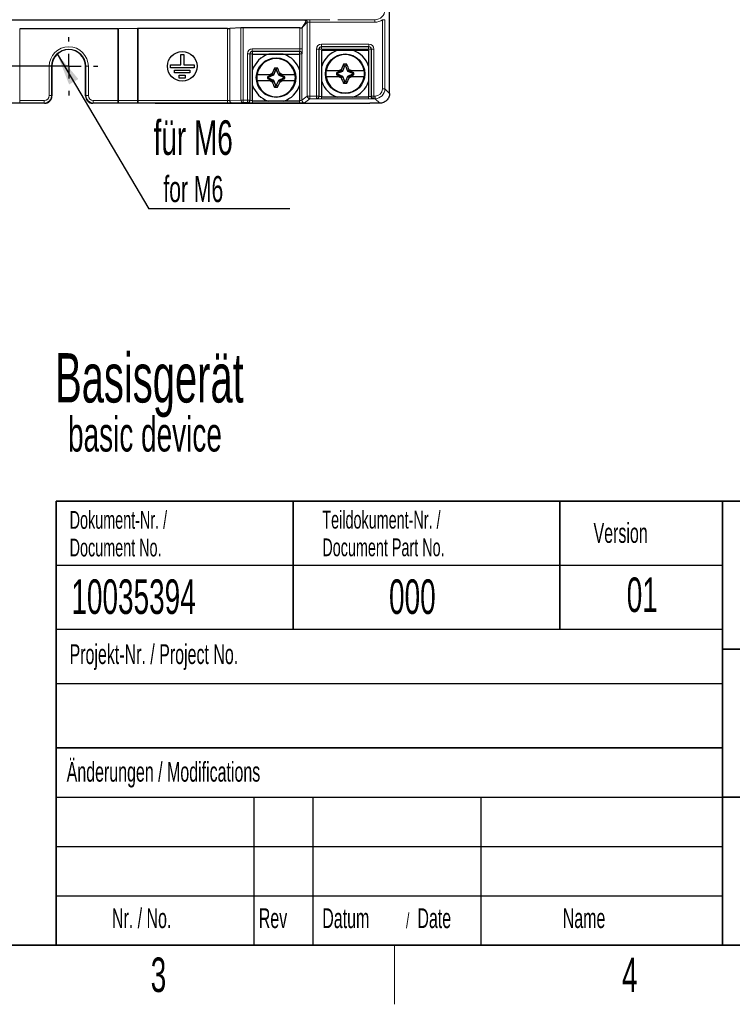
# Model space of a CAD drawing. Header units: millimetres. Extents: x 5 to 418, y 2 to 292.
# Tile 3 of 35: x 131 to 203, y 6 to 106. Entities that reach past the tile are written whole.
import ezdxf

# ---------------------------------------------------------------- set-up
doc = ezdxf.new("R2010")
doc.units = ezdxf.units.MM
doc.layers.add('SLD-0', color=7, linetype='Continuous')
doc.styles.add('SLDTEXTSTYLE0', font='TXT', dxfattribs={"width": 0.605})
doc.dimstyles.new('SLDDIMSTYLE0', dxfattribs={"dimtxt": 3.5, "dimasz": 3.302, "dimexe": 0, "dimexo": 0.0625, "dimgap": 0.875, "dimtad": 1, "dimlfac": 2, "dimrnd": 1e-09, "dimzin": 12, "dimdsep": 46, "dimtxsty": 'SLDTEXTSTYLE0', "dimsah": 1, "dimcen": 0.09, "dimadec": 0, "dimazin": 3, "dimtfac": 1, "dimtofl": 0, "dimtmove": 0, "dimatfit": 3, "dimfxl": 1, "dimfrac": 2, "dimtolj": 1, "dimtzin": 12, "dimarcsym": 0})
doc.dimstyles.new('SLDDIMSTYLE1', dxfattribs={"dimtxt": 3.5, "dimasz": 3.302, "dimexe": 0, "dimexo": 0.0625, "dimgap": 0.875, "dimtad": 1, "dimlfac": 2, "dimrnd": 1e-09, "dimzin": 12, "dimdsep": 46, "dimtxsty": 'SLDTEXTSTYLE0', "dimsah": 1, "dimcen": 0.09, "dimadec": 0, "dimazin": 3, "dimtfac": 1, "dimtmove": 0, "dimatfit": 0, "dimfxl": 1, "dimfrac": 2, "dimtolj": 1, "dimtzin": 12, "dimarcsym": 0})
doc.dimstyles.new('SLDDIMSTYLE2', dxfattribs={"dimtxt": 0.18, "dimasz": 3.302, "dimexe": 0, "dimexo": 0.0625, "dimgap": 0, "dimtad": 0, "dimtih": 1, "dimtoh": 1, "dimdec": 0, "dimrnd": 1e-09, "dimzin": 0, "dimdsep": 46, "dimtxsty": 'Standard', "dimsah": 1, "dimcen": 0.09, "dimadec": 0, "dimazin": 0, "dimtfac": 3.302, "dimtdec": 0, "dimtofl": 0, "dimtmove": 0, "dimatfit": 3, "dimfxl": 1, "dimfrac": 2, "dimtolj": 1, "dimtzin": 0, "dimarcsym": 0})

# ---------------------------------------------------------------- blocks, each defined once
blk = doc.blocks.new('SW_NOTE_0')
at = {"layer": 'SLD-0', "color": 0, "attachment_point": 1, "style": 'SLDTEXTSTYLE0'}
for s, insert, char_height in [('Basisgerät', (0, 6.445), 5), ('basic device', (1.312, -0.023), 3.5)]:
    blk.add_mtext(s, dxfattribs=dict(at, insert=insert, char_height=char_height))
blk = doc.blocks.new('SW_NOTE_0_3')
at = {"layer": 'SLD-0', "color": 0, "attachment_point": 1, "style": 'SLDTEXTSTYLE0'}
for s, insert, char_height in [('Datum', (0, 2.578), 2), ('/', (8.483, 2.078), 1.5), ('Date', (9.639, 2.578), 2)]:
    blk.add_mtext(s, dxfattribs=dict(at, insert=insert, char_height=char_height))
blk = doc.blocks.new('SW_NOTE_0_5')
at = {"layer": 'SLD-0', "color": 0, "char_height": 1.8, "attachment_point": 1, "style": 'SLDTEXTSTYLE0'}
for s, insert in [('Teildokument-Nr. /', (0, 2.32)), ('Document Part No.', (0, -0.48))]:
    blk.add_mtext(s, dxfattribs=dict(at, insert=insert))
blk = doc.blocks.new('SW_NOTE_0_6')
at = {"layer": 'SLD-0', "color": 0, "char_height": 1.8, "attachment_point": 1, "style": 'SLDTEXTSTYLE0'}
for s, insert in [('Dokument-Nr. /', (0, 2.32)), ('Document No.', (0, -0.48))]:
    blk.add_mtext(s, dxfattribs=dict(at, insert=insert))
blk = doc.blocks.new('_D_2')
at = {"layer": 'SLD-0'}
for p, q in [((136.262, 238.551), (84.775, 238.551)), ((85.775, 101.051), (85.775, 238.551)), ((136.262, 101.051), (84.775, 101.051))]:
    blk.add_line(p, q, dxfattribs=at)
for points in [[(85.775, 238.551), (85.267, 235.249), (86.283, 235.249)], [(85.775, 101.051), (86.283, 104.353), (85.267, 104.353)]]:
    blk.add_solid(points, dxfattribs=at)
at = {"layer": 'SLD-0', "insert": (81.264, 165.791), "char_height": 3.5, "attachment_point": 1, "rotation": 90, "style": 'SLDTEXTSTYLE0'}
blk.add_mtext('275', dxfattribs=at)
blk = doc.blocks.new('_D_3')
at = {"layer": 'SLD-0'}
for p, q in [((95.077, 101.051), (95.077, 107.401)), ((136.262, 101.051), (94.077, 101.051)), ((95.077, 97.301), (95.077, 101.051)), ((104.762, 97.301), (94.077, 97.301)), ((95.077, 97.301), (95.077, 89.123))]:
    blk.add_line(p, q, dxfattribs=at)
for points in [[(95.077, 101.051), (95.585, 104.353), (94.569, 104.353)], [(95.077, 97.301), (94.569, 93.999), (95.585, 93.999)]]:
    blk.add_solid(points, dxfattribs=at)
at = {"layer": 'SLD-0', "insert": (90.565, 89.123), "char_height": 3.5, "attachment_point": 1, "rotation": 90, "style": 'SLDTEXTSTYLE0'}
blk.add_mtext('7,5', dxfattribs=at)
blk = doc.blocks.new('SW_NOTE_0_19')
at = {"layer": 'SLD-0', "color": 0}
blk.add_line((14.315, 0), (0, 0), dxfattribs=at)
at = {"layer": 'SLD-0', "color": 0, "attachment_point": 1, "style": 'SLDTEXTSTYLE0'}
for s, insert, char_height in [('für M6', (0.498, 8.957), 3.5), ('for M6', (1.49, 3.318), 2.6458)]:
    blk.add_mtext(s, dxfattribs=dict(at, insert=insert, char_height=char_height))
blk = doc.blocks.new('SW_CENTERMARKSYMBOL_0')
at = {"layer": 'SLD-0', "color": 0}
for p, q in [((0, 2.5), (0, 2.95)), ((0, 0), (0, 1.25)), ((-2.5, 0), (-2.95, 0)), ((0, 0), (-1.25, 0)), ((0, 0), (0, -1.25)), ((0, 0), (1.25, 0)), ((2.5, 0), (2.95, 0)), ((0, -2.5), (0, -2.95))]:
    blk.add_line(p, q, dxfattribs=at)

msp = doc.modelspace()

# ---------------------------------------------------------------- linework, layer by layer
at = {"color": 7, "linetype": 'Continuous', "lineweight": 25}
for p, q in [((168.7621, 104.8012), (168.7621, 113.6046)), ((160.1346, 105.7139), (112.3896, 105.7139)), ((141.2313, 104.8601), (131.2928, 104.8601)), ((143.2322, 104.873), (141.2919, 104.8603)), ((152.3454, 104.8732), (143.2928, 104.8732)), ((153.698, 104.9477), (152.5762, 104.8772)), ((159.6763, 104.9517), (153.9287, 104.9517)), ((159.9263, 104.9582), (160.0212, 105.1006)), ((168.7621, 98.3011), (168.7621, 104.8012)), ((147.6121, 102.2512), (147.9121, 102.2512)), ((147.6121, 101.2012), (147.6121, 102.2512)), ((147.9121, 102.2512), (147.9121, 101.2012)), ((154.8871, 100.6818), (154.8871, 102.2762)), ((154.8871, 102.2762), (156.4814, 102.2762)), ((156.4814, 102.2762), (158.0427, 102.2762)), ((158.0427, 102.2762), (159.6371, 102.2762)), ((159.6371, 102.2762), (159.6371, 100.6818)), ((161.8871, 102.6762), (163.4814, 102.6762)), ((161.8871, 101.0818), (161.8871, 102.6762)), ((163.4814, 102.6762), (165.0427, 102.6762)), ((165.0427, 102.6762), (166.6371, 102.6762)), ((166.6371, 102.6762), (166.6371, 101.0818)), ((134.5621, 101.0512), (134.5621, 98.0511)), ((137.9621, 98.0511), (137.9621, 101.0512)), ((146.5621, 100.9012), (146.5621, 101.2012)), ((146.5621, 101.2012), (147.6121, 101.2012)), ((148.9621, 100.9012), (146.5621, 100.9012)), ((147.9121, 101.2012), (148.9621, 101.2012)), ((148.9621, 101.2012), (148.9621, 100.9012)), ((157.098, 100.8716), (156.8552, 100.308)), ((157.4261, 100.8716), (157.098, 100.8716)), ((157.2052, 100.712), (157.098, 100.8716)), ((157.3189, 100.712), (157.4261, 100.8716)), ((161.8871, 99.5205), (161.8871, 101.0818)), ((164.098, 101.2716), (163.8552, 100.708)), ((164.4261, 101.2716), (164.098, 101.2716)), ((164.2052, 101.112), (164.098, 101.2716)), ((164.2052, 101.112), (164.2384, 101.0624)), ((164.3189, 101.112), (164.2857, 101.0624)), ((164.3189, 101.112), (164.4261, 101.2716)), ((166.6371, 101.0818), (166.6371, 99.5205)), ((146.9871, 100.3762), (146.9871, 100.6762)), ((146.9871, 100.6762), (148.5371, 100.6762)), ((148.5371, 100.3762), (146.9871, 100.3762)), ((147.4621, 100.1512), (148.0621, 100.1512)), ((147.4621, 99.8512), (147.4621, 100.1512)), ((148.0621, 99.8512), (147.4621, 99.8512)), ((148.0621, 100.1512), (148.0621, 99.8512)), ((148.5371, 100.6762), (148.5371, 100.3762)), ((154.8871, 99.1205), (154.8871, 100.6818)), ((156.9371, 100.2262), (156.3871, 100.0012)), ((156.3871, 100.0012), (156.3871, 99.8012)), ((156.4513, 99.9581), (156.3871, 100.0012)), ((156.4513, 99.8443), (156.3871, 99.8012)), ((156.3871, 99.8012), (156.9371, 99.5762)), ((156.5008, 99.9248), (156.4513, 99.9581)), ((156.5008, 99.8775), (156.4513, 99.8443)), ((156.8552, 100.308), (156.6614, 100.2262)), ((156.6614, 100.2262), (156.9371, 100.2262)), ((156.9371, 100.2262), (156.8552, 100.308)), ((156.9863, 100.1769), (156.9371, 100.2262)), ((157.0243, 100.139), (156.9863, 100.1769)), ((157.2052, 100.712), (157.2384, 100.6624)), ((157.3189, 100.712), (157.2857, 100.6624)), ((157.5378, 100.1769), (157.4999, 100.139)), ((157.5378, 100.1769), (157.5871, 100.2262)), ((157.5871, 100.2262), (157.6689, 100.308)), ((157.5871, 100.2262), (157.8627, 100.2262)), ((158.1371, 100.0012), (157.5871, 100.2262)), ((157.5871, 99.5762), (158.1371, 99.8012)), ((157.8627, 100.2262), (157.6689, 100.308)), ((158.0728, 99.9581), (158.0233, 99.9248)), ((158.0728, 99.8443), (158.0233, 99.8775)), ((158.0728, 99.9581), (158.1371, 100.0012)), ((158.0728, 99.8443), (158.1371, 99.8012)), ((158.1371, 99.8012), (158.1371, 100.0012)), ((159.6371, 100.6818), (159.6371, 99.1205)), ((163.9371, 100.6262), (163.3871, 100.4012)), ((163.4513, 100.3581), (163.3871, 100.4012)), ((163.3871, 100.4012), (163.3871, 100.2012)), ((163.4513, 100.2443), (163.3871, 100.2012)), ((163.3871, 100.2012), (163.9371, 99.9762)), ((163.5008, 100.3248), (163.4513, 100.3581)), ((163.5008, 100.2775), (163.4513, 100.2443)), ((163.8552, 100.708), (163.6614, 100.6262)), ((163.6614, 100.6262), (163.9371, 100.6262)), ((163.6614, 99.9762), (163.8552, 99.8943)), ((163.9371, 99.9762), (163.6614, 99.9762)), ((163.9371, 100.6262), (163.8552, 100.708)), ((163.9371, 99.9762), (163.8552, 99.8943)), ((163.9863, 100.5769), (163.9371, 100.6262)), ((163.9863, 100.0254), (163.9371, 99.9762)), ((164.0243, 100.539), (163.9863, 100.5769)), ((164.0243, 100.0634), (163.9863, 100.0254)), ((164.4261, 99.3307), (164.6689, 99.8943)), ((164.5378, 100.5769), (164.4999, 100.539)), ((164.5378, 100.0254), (164.4999, 100.0634)), ((164.5378, 100.5769), (164.5871, 100.6262)), ((164.5378, 100.0254), (164.5871, 99.9762)), ((164.5871, 100.6262), (164.6689, 100.708)), ((164.5871, 100.6262), (164.8627, 100.6262)), ((165.1371, 100.4012), (164.5871, 100.6262)), ((164.5871, 99.9762), (165.1371, 100.2012)), ((164.5871, 99.9762), (164.6689, 99.8943)), ((164.8627, 99.9762), (164.5871, 99.9762)), ((164.8627, 100.6262), (164.6689, 100.708)), ((164.6689, 99.8943), (164.8627, 99.9762)), ((165.0728, 100.3581), (165.0233, 100.3248)), ((165.0728, 100.2443), (165.0233, 100.2775)), ((165.0728, 100.3581), (165.1371, 100.4012)), ((165.0728, 100.2443), (165.1371, 100.2012)), ((165.1371, 100.2012), (165.1371, 100.4012)), ((154.8871, 97.5262), (154.8871, 99.1205)), ((156.6614, 99.5762), (156.8552, 99.4943)), ((156.9371, 99.5762), (156.6614, 99.5762)), ((156.9371, 99.5762), (156.8552, 99.4943)), ((156.9863, 99.6254), (156.9371, 99.5762)), ((157.0243, 99.6634), (156.9863, 99.6254)), ((157.2052, 99.0904), (157.098, 98.9307)), ((157.098, 98.9307), (157.4261, 98.9307)), ((157.2384, 99.1399), (157.2052, 99.0904)), ((157.2857, 99.1399), (157.3189, 99.0904)), ((157.3189, 99.0904), (157.4261, 98.9307)), ((157.4261, 98.9307), (157.6689, 99.4943)), ((157.5378, 99.6254), (157.4999, 99.6634)), ((157.5378, 99.6254), (157.5871, 99.5762)), ((157.5871, 99.5762), (157.6689, 99.4943)), ((157.8627, 99.5762), (157.5871, 99.5762)), ((157.6689, 99.4943), (157.8627, 99.5762)), ((159.6371, 99.1205), (159.6371, 97.5262)), ((161.8871, 97.9262), (161.8871, 99.5205)), ((164.2052, 99.4904), (164.098, 99.3307)), ((164.098, 99.3307), (164.4261, 99.3307)), ((164.2384, 99.5399), (164.2052, 99.4904)), ((164.2857, 99.5399), (164.3189, 99.4904)), ((164.3189, 99.4904), (164.4261, 99.3307)), ((166.6371, 99.5205), (166.6371, 97.9262)), ((163.4814, 97.9262), (161.8871, 97.9262)), ((165.0427, 97.9262), (163.4814, 97.9262)), ((166.6371, 97.9262), (165.0427, 97.9262)), ((133.8121, 97.3012), (127.5121, 97.3012)), ((145.0121, 97.3012), (138.712, 97.3012)), ((145.0121, 97.3012), (166.7621, 97.3012)), ((156.4814, 97.5262), (154.8871, 97.5262)), ((158.0427, 97.5262), (156.4814, 97.5262)), ((159.6371, 97.5262), (158.0427, 97.5262)), ((167.7622, 97.3012), (166.7621, 97.3012))]:
    msp.add_line(p, q, dxfattribs=at)
at = {"color": 7, "linetype": 'Continuous', "lineweight": 18}
for p, q in [((160.6826, 105.7706), (162.7157, 105.7706)), ((160.6826, 105.5206), (160.6826, 105.7706)), ((163.5155, 105.7706), (167.2858, 105.7706)), ((167.2858, 105.7706), (167.2688, 105.7926)), ((167.2858, 105.5206), (167.2858, 105.7706)), ((168.0422, 105.7755), (168.2922, 105.7755)), ((168.0422, 98.7709), (168.0422, 105.7755)), ((168.2922, 105.7755), (168.2922, 98.7709)), ((131.2928, 104.8601), (131.2928, 97.578)), ((141.2313, 97.578), (141.2313, 104.8601)), ((141.2919, 104.8603), (141.2919, 97.5782)), ((143.2322, 97.5848), (143.2322, 104.873)), ((143.2928, 104.8732), (143.2928, 97.5848)), ((152.3454, 97.5848), (152.3454, 104.8732)), ((152.5762, 104.8772), (152.5762, 97.5889)), ((153.698, 97.625), (153.698, 104.9477)), ((153.9287, 104.9517), (153.9287, 97.625)), ((159.6763, 102.8318), (159.6763, 104.9517)), ((159.9263, 104.9582), (159.9263, 102.8318)), ((160.4326, 105.512), (160.0212, 105.1006)), ((160.1346, 105.7139), (160.1826, 105.762)), ((160.4326, 98.021), (160.4326, 105.512)), ((167.2858, 105.5206), (160.6826, 105.5206)), ((160.6826, 105.5206), (160.6826, 98.021)), ((154.8564, 102.8318), (159.6763, 102.8318)), ((154.8564, 102.8318), (154.8564, 102.5818)), ((159.6763, 102.8318), (159.9263, 102.8318)), ((161.3565, 98.021), (161.3565, 102.805)), ((161.6064, 102.805), (161.3565, 102.805)), ((161.6064, 102.805), (161.6064, 98.021)), ((161.6328, 102.7787), (161.6064, 102.805)), ((161.6328, 98.0007), (161.6328, 102.7787)), ((161.8827, 102.7787), (161.6328, 102.7787)), ((161.8564, 103.3049), (166.6677, 103.3049)), ((161.8564, 103.055), (161.8564, 103.3049)), ((166.6677, 103.055), (161.8564, 103.055)), ((161.8564, 103.055), (161.8827, 103.0286)), ((161.8827, 103.0286), (166.6414, 103.0286)), ((161.8827, 102.7787), (161.8827, 103.0286)), ((166.6414, 102.7787), (161.8827, 102.7787)), ((161.8827, 102.7787), (161.8827, 102.7636)), ((166.6414, 103.0286), (166.6677, 103.055)), ((166.6414, 102.7787), (166.6414, 103.0286)), ((166.8913, 102.7787), (166.6414, 102.7787)), ((166.6414, 102.7636), (166.6414, 102.7787)), ((166.6677, 103.055), (166.6677, 103.3049)), ((166.9177, 102.805), (166.8913, 102.7787)), ((166.8913, 102.7787), (166.8913, 98.0007)), ((166.9177, 98.021), (166.9177, 102.805)), ((166.9177, 102.805), (167.1676, 102.805)), ((167.1676, 102.805), (167.1676, 98.021)), ((154.3565, 97.625), (154.3565, 102.3318)), ((154.3565, 102.3318), (154.6064, 102.3318)), ((154.6064, 102.3318), (154.6064, 97.625)), ((154.6328, 102.3055), (154.6064, 102.3318)), ((154.6328, 97.6048), (154.6328, 102.3055)), ((154.6328, 102.3055), (154.8827, 102.3055)), ((159.6677, 102.5818), (154.8564, 102.5818)), ((154.8564, 102.5818), (154.8827, 102.5555)), ((154.8827, 102.5555), (159.6414, 102.5555)), ((154.8827, 102.5555), (154.8827, 102.3055)), ((157.9602, 102.3055), (156.5639, 102.3055)), ((159.6414, 102.5555), (159.6677, 102.5818)), ((159.6414, 102.5555), (159.6414, 102.3055)), ((159.6414, 102.3055), (159.8913, 102.3055)), ((159.9177, 102.3318), (159.8913, 102.3055)), ((159.8913, 102.3055), (159.8913, 97.6048)), ((134.2771, 98.078), (134.2771, 101.0512)), ((134.2771, 101.0512), (134.5271, 101.0512)), ((134.5271, 101.0512), (134.5271, 98.078)), ((134.5271, 101.0512), (134.5621, 101.0512)), ((137.997, 101.0512), (137.9621, 101.0512)), ((138.247, 101.0512), (137.997, 101.0512)), ((137.997, 98.078), (137.997, 101.0512)), ((138.247, 101.0512), (138.247, 98.078)), ((161.8827, 100.9944), (161.8827, 99.6079)), ((163.9863, 100.5769), (164.2052, 101.112)), ((164.2384, 101.0624), (164.0243, 100.539)), ((164.2052, 101.112), (164.3189, 101.112)), ((164.2857, 101.0624), (164.2384, 101.0624)), ((164.4999, 100.539), (164.2857, 101.0624)), ((164.3189, 101.112), (164.5378, 100.5769)), ((166.6414, 99.6079), (166.6414, 100.9944)), ((154.8827, 100.5944), (154.8827, 99.2079)), ((156.4513, 99.9581), (156.9863, 100.1769)), ((156.4513, 99.8443), (156.4513, 99.9581)), ((156.9863, 99.6254), (156.4513, 99.8443)), ((157.0243, 100.139), (156.5008, 99.9248)), ((156.5008, 99.9248), (156.5008, 99.8775)), ((156.5008, 99.8775), (157.0243, 99.6634)), ((156.9863, 100.1769), (157.2052, 100.712)), ((157.2384, 100.6624), (157.0243, 100.139)), ((157.2052, 100.712), (157.3189, 100.712)), ((157.2857, 100.6624), (157.2384, 100.6624)), ((157.4999, 100.139), (157.2857, 100.6624)), ((157.3189, 100.712), (157.5378, 100.1769)), ((158.0233, 99.9248), (157.4999, 100.139)), ((157.4999, 99.6634), (158.0233, 99.8775)), ((157.5378, 100.1769), (158.0728, 99.9581)), ((158.0728, 99.8443), (157.5378, 99.6254)), ((158.0233, 99.8775), (158.0233, 99.9248)), ((158.0728, 99.9581), (158.0728, 99.8443)), ((159.6414, 99.2079), (159.6414, 100.5944)), ((163.4513, 100.3581), (163.9863, 100.5769)), ((163.4513, 100.2443), (163.4513, 100.3581)), ((163.9863, 100.0254), (163.4513, 100.2443)), ((164.0243, 100.539), (163.5008, 100.3248)), ((163.5008, 100.3248), (163.5008, 100.2775)), ((163.5008, 100.2775), (164.0243, 100.0634)), ((164.2052, 99.4904), (163.9863, 100.0254)), ((164.0243, 100.0634), (164.2384, 99.5399)), ((164.2857, 99.5399), (164.4999, 100.0634)), ((164.5378, 100.0254), (164.3189, 99.4904)), ((165.0233, 100.3248), (164.4999, 100.539)), ((164.4999, 100.0634), (165.0233, 100.2775)), ((164.5378, 100.5769), (165.0728, 100.3581)), ((165.0728, 100.2443), (164.5378, 100.0254)), ((165.0233, 100.2775), (165.0233, 100.3248)), ((165.0728, 100.3581), (165.0728, 100.2443)), ((157.2052, 99.0904), (156.9863, 99.6254)), ((157.0243, 99.6634), (157.2384, 99.1399)), ((157.3189, 99.0904), (157.2052, 99.0904)), ((157.2384, 99.1399), (157.2857, 99.1399)), ((157.2857, 99.1399), (157.4999, 99.6634)), ((157.5378, 99.6254), (157.3189, 99.0904)), ((164.3189, 99.4904), (164.2052, 99.4904)), ((164.2384, 99.5399), (164.2857, 99.5399)), ((134.2771, 98.078), (134.5271, 98.078)), ((134.5271, 98.078), (134.5621, 98.0511)), ((137.9621, 98.0511), (137.997, 98.078)), ((138.247, 98.078), (137.997, 98.078)), ((159.8913, 97.6048), (160.4326, 98.021)), ((160.6826, 98.021), (160.4326, 98.021)), ((160.6826, 98.021), (161.3565, 98.021)), ((160.6826, 97.771), (160.6826, 98.021)), ((161.6064, 98.021), (161.3565, 98.021)), ((161.3565, 97.771), (161.3565, 98.021)), ((161.6064, 98.021), (161.6328, 98.0007)), ((161.8827, 97.7442), (161.8827, 97.9941)), ((166.6414, 97.7442), (166.6414, 97.9941)), ((166.8913, 98.0007), (166.9177, 98.021)), ((166.9177, 98.021), (167.1676, 98.021)), ((167.1676, 98.021), (167.2923, 98.021)), ((167.1676, 97.771), (167.1676, 98.021)), ((167.2923, 98.021), (167.2923, 97.771)), ((168.0422, 98.7709), (168.2922, 98.7709)), ((168.2922, 98.7709), (168.7621, 98.3011)), ((131.2928, 97.578), (131.2928, 97.3281)), ((131.2928, 97.578), (133.7772, 97.578)), ((133.7772, 97.3281), (131.2928, 97.3281)), ((133.7772, 97.578), (133.7772, 97.3281)), ((133.8121, 97.3012), (133.7772, 97.3281)), ((138.747, 97.3281), (138.712, 97.3012)), ((138.747, 97.578), (141.2313, 97.578)), ((138.747, 97.578), (138.747, 97.3281)), ((141.2313, 97.3281), (138.747, 97.3281)), ((141.2313, 97.578), (141.2313, 97.3281)), ((141.2919, 97.5782), (143.2322, 97.5848)), ((143.2928, 97.3348), (141.3526, 97.3283)), ((143.2928, 97.5848), (143.2322, 97.5848)), ((143.2928, 97.5848), (152.3454, 97.5848)), ((143.2928, 97.5848), (143.2928, 97.3348)), ((152.3454, 97.3348), (143.2928, 97.3348)), ((152.3454, 97.5848), (152.3454, 97.3348)), ((152.5762, 97.5889), (153.698, 97.625)), ((153.9287, 97.375), (152.8069, 97.3389)), ((153.9287, 97.625), (153.698, 97.625)), ((153.9287, 97.625), (154.3565, 97.625)), ((153.9287, 97.625), (153.9287, 97.375)), ((154.3565, 97.375), (153.9287, 97.375)), ((154.3565, 97.625), (154.6064, 97.625)), ((154.3565, 97.625), (154.3565, 97.375)), ((154.3828, 97.3548), (154.3565, 97.375)), ((154.6064, 97.625), (154.6328, 97.6048)), ((154.8827, 97.5982), (154.8827, 97.3482)), ((159.6414, 97.3482), (154.8827, 97.3482)), ((159.6414, 97.5982), (159.6414, 97.3482)), ((160.6826, 97.771), (160.1413, 97.3548)), ((161.3565, 97.771), (160.6826, 97.771)), ((161.3828, 97.7508), (161.3565, 97.771)), ((166.6414, 97.7442), (161.8827, 97.7442)), ((167.1676, 97.771), (167.1413, 97.7508)), ((167.2923, 97.771), (167.1676, 97.771)), ((167.7622, 97.3012), (167.2923, 97.771))]:
    msp.add_line(p, q, dxfattribs=at)
at = {"color": 7, "linetype": 'Continuous', "lineweight": 25}
for centre, radius in [((147.7621, 101.0512), 1.5), ((157.2621, 99.9012), 2), ((164.2621, 100.3012), 2)]:
    msp.add_circle(centre, radius, dxfattribs=at)
at = {"color": 7, "linetype": 'Continuous', "lineweight": 18}
for centre, radius, start, end in [((160.1826, 105.5119), 0.2501, 0.020728, 89.979699), ((136.2621, 101.0512), 1.9849, 0, 180), ((136.2621, 101.0512), 1.735, 0, 180), ((161.8828, 102.7786), 0.2501, 90.020346, 179.979334), ((166.6413, 102.7786), 0.2501, 0.020666, 89.979654), ((154.8828, 102.3054), 0.2501, 90.020773, 179.979334), ((159.6413, 102.3054), 0.2501, 0.020488, 89.979405), ((159.6676, 102.3317), 0.2501, 0.020559, 89.979654), ((160.6826, 98.0211), 0.25, 180.013621, 269.982683), ((161.3564, 98.0211), 0.25, 270.01756, 359.986136), ((161.3827, 98.0008), 0.25, 270.017324, 359.986365), ((167.1414, 98.0008), 0.25, 180.013635, 269.982676), ((167.1677, 98.0211), 0.25, 180.013864, 269.98244), ((141.6034, 97.5215), 0.3167, 169.670563, 217.59778), ((143.5437, 97.528), 0.3167, 169.670655, 217.597688), ((152.8185, 97.5811), 0.2424, 178.149378, 267.274413), ((153.9403, 97.6172), 0.2424, 178.149381, 267.274414), ((154.3564, 97.6251), 0.25, 270.017741, 359.985517), ((154.3827, 97.6048), 0.25, 270.017321, 359.986367), ((160.1414, 97.6048), 0.25, 180.014053, 269.982259)]:
    msp.add_arc(centre, radius, start, end, dxfattribs=at)
at = {"color": 7, "linetype": 'Continuous', "lineweight": 25}
for centre, radius, start, end in [((136.2621, 101.0512), 1.7, 0, 180), ((157.2621, 99.9012), 2.5, 108.194872, 161.805128), ((157.2621, 99.9012), 1.945, 9.619106, 170.380894), ((157.2621, 99.9012), 2.5, 18.194872, 71.805128), ((164.2621, 100.3012), 2.5, 108.194872, 161.805128), ((164.2621, 100.3012), 1.945, 9.619106, 170.380894), ((164.2621, 100.3012), 2.5, 18.194872, 71.805128), ((157.2621, 99.9012), 1.9607, 170.458751, 189.541249), ((157.2621, 99.9012), 1.9607, 350.458751, 9.541249), ((164.2621, 100.3012), 1.9607, 170.458751, 189.541249), ((164.2621, 100.3012), 1.945, 189.619106, 350.380894), ((164.2621, 100.3012), 1.9607, 350.458751, 9.541249), ((157.2621, 99.9012), 2.5, 198.194872, 251.805128), ((157.2621, 99.9012), 1.945, 189.619106, 350.380894), ((157.2621, 99.9012), 2.5, 288.194872, 341.805128), ((164.2621, 100.3012), 2.5, 198.194872, 251.805128), ((164.2621, 100.3012), 2.5, 288.194872, 341.805128)]:
    msp.add_arc(centre, radius, start, end, dxfattribs=at)
at = {"color": 7, "linetype": 'Continuous', "lineweight": 18}
for centre, major_axis, ratio, start_param, end_param in [((167.2855, 106.7708), (-0.6098, 0.793), 0.9996366, 2.4861637, 4.0567258), ((160.6826, 105.7618), (0.5, 0), 0.0174551, 1.5707963, 3.1241394), ((167.2855, 106.7708), (0.7622, -0.9911), 0.9997577, 5.6277563, 6.277751), ((160.6826, 105.5119), (0.25, 0), 0.0349101, 1.5707963, 3.1241394), ((154.8566, 102.3317), (-0.3537, 0.3537), 0.9996955, 5.4979394, 7.0684312), ((159.6676, 102.8318), (0, 0.25), 0.0349101, 3.1590459, 4.712389), ((159.9175, 102.8318), (0, 0.5), 0.0174551, 3.1590459, 4.712389), ((161.8566, 102.8048), (-0.3537, 0.3537), 0.9996955, 5.4979394, 7.0684312), ((161.8566, 102.8048), (0.1769, -0.1769), 0.999087, 2.3563468, 3.9268385), ((166.6676, 102.8048), (0.3537, 0.3537), 0.9996955, 5.4979394, 7.0684312), ((166.6676, 102.8048), (0.1769, 0.1769), 0.999087, 5.4979394, 7.0684312), ((154.8566, 102.3317), (0.1769, -0.1769), 0.999087, 2.3563468, 3.9268385), ((133.777, 98.0781), (0.3965, -0.3049), 0.9997577, 5.3680522, 6.9386143), ((133.777, 98.0781), (0.5946, -0.4572), 0.9999192, 5.3680522, 6.9386143), ((138.7471, 98.0781), (0.5946, 0.4572), 0.9999192, 2.4861637, 4.0567258), ((138.7471, 98.0781), (0.3965, 0.3049), 0.9997577, 2.4861637, 4.0567258), ((161.8827, 98.0009), (0.25, 0), 0.0268456, 3.1590459, 4.712389), ((166.6414, 98.0009), (0.25, 0), 0.0268456, 4.712389, 6.265732), ((167.2922, 98.7711), (-0.5304, 0.5304), 0.9998199, 2.3562846, 3.9269007), ((167.2922, 98.7711), (0.7072, -0.7072), 0.9999099, 5.4978772, 7.0684934), ((141.2313, 97.5848), (0.25, 0), 0.0268456, 4.712389, 4.9573676), ((141.2313, 97.3348), (0.5, 0), 0.0134228, 4.712389, 4.9573676), ((152.3454, 97.5915), (0.25, 0), 0.0268456, 4.712389, 5.8883942), ((152.3454, 97.3415), (0.5, 0), 0.0134228, 4.712389, 5.8883942), ((154.8827, 97.3549), (0.5, 0), 0.0134228, 3.1590459, 4.712389), ((154.8827, 97.6049), (0.25, 0), 0.0268456, 3.1590459, 4.712389), ((159.6414, 97.6049), (0.25, 0), 0.0268456, 4.712389, 6.265732), ((159.6414, 97.3549), (0.5, 0), 0.0134228, 4.712389, 6.265732), ((161.8827, 97.7509), (0.5, 0), 0.0134228, 3.1590459, 4.712389), ((166.6414, 97.7509), (0.5, 0), 0.0134228, 4.712389, 6.265732)]:
    msp.add_ellipse(centre, major_axis=major_axis, ratio=ratio, start_param=start_param, end_param=end_param, dxfattribs=at)
at = {"color": 7, "linetype": 'Continuous', "lineweight": 25}
for centre, major_axis, ratio, start_param, end_param in [((141.2313, 104.8666), (0.25, 0), 0.0261859, 4.712389, 4.9573676), ((143.2928, 104.8666), (0.25, 0), 0.0261859, 1.5707963, 1.815775), ((152.3454, 104.8797), (0.25, 0), 0.0261859, 4.712389, 5.8883942), ((153.9287, 104.9452), (0.25, 0), 0.0261859, 1.5707963, 2.7468015), ((159.6763, 104.9583), (0.25, 0), 0.0261859, 4.712389, 6.265732), ((159.771, 105.1004), (0.5336, 0.7402), 0.2251988, 4.8736145, 5.6874372), ((160.1345, 105.4639), (-0.1768, -0.1768), 0.9996955, 3.1701695, 3.9268385), ((133.8248, 98.0413), (0.2372, 0.7133), 0.9785958, 4.9844515, 5.0399863), ((138.6993, 98.0413), (-0.2372, 0.7133), 0.9785958, 1.243199, 1.2987339), ((133.8249, 98.0413), (0.6786, 0.3269), 0.9785102, 4.2549395, 4.3105187), ((138.6993, 98.0413), (0.6786, -0.3269), 0.9785102, 5.1142593, 5.1698384)]:
    msp.add_ellipse(centre, major_axis=major_axis, ratio=ratio, start_param=start_param, end_param=end_param, dxfattribs=at)
for points, knots in [([(157.6689, 100.308), (157.5957, 100.4807), (157.5154, 100.6704), (157.4334, 100.8552), (157.4261, 100.8716)], [0, 0, 0, 0, 0.9108713, 1, 1, 1, 1]), ([(164.6689, 100.708), (164.5957, 100.8807), (164.5154, 101.0704), (164.4334, 101.2552), (164.4261, 101.2716)], [0, 0, 0, 0, 0.9108705, 1, 1, 1, 1]), ([(155.3444, 100.2262), (155.4583, 100.2262), (155.8723, 100.2262), (156.3297, 100.2262), (156.6614, 100.2262)], [0, 0, 0, 0, 0.2748865, 1, 1, 1, 1]), ([(157.8627, 100.2262), (158.2061, 100.2262), (158.6633, 100.2262), (159.0767, 100.2262), (159.1797, 100.2262)], [0, 0, 0, 0, 0.750833, 1, 1, 1, 1]), ([(162.3444, 100.6262), (162.4583, 100.6262), (162.8723, 100.6262), (163.3297, 100.6262), (163.6614, 100.6262)], [0, 0, 0, 0, 0.2748865, 1, 1, 1, 1]), ([(163.6614, 99.9762), (163.3181, 99.9762), (162.8608, 99.9762), (162.4474, 99.9762), (162.3444, 99.9762)], [0, 0, 0, 0, 0.7508322, 1, 1, 1, 1]), ([(163.8552, 99.8943), (163.9284, 99.7216), (164.0088, 99.532), (164.0907, 99.3472), (164.098, 99.3307)], [0, 0, 0, 0, 0.9108709, 1, 1, 1, 1]), ([(164.8627, 100.6262), (165.2061, 100.6262), (165.6633, 100.6262), (166.0767, 100.6262), (166.1797, 100.6262)], [0, 0, 0, 0, 0.7508322, 1, 1, 1, 1]), ([(166.1797, 99.9762), (166.0659, 99.9762), (165.6518, 99.9762), (165.1944, 99.9762), (164.8627, 99.9762)], [0, 0, 0, 0, 0.2748865, 1, 1, 1, 1]), ([(156.6614, 99.5762), (156.3181, 99.5762), (155.8608, 99.5762), (155.4474, 99.5762), (155.3444, 99.5762)], [0, 0, 0, 0, 0.7508318, 1, 1, 1, 1]), ([(156.8552, 99.4943), (156.9284, 99.3216), (157.0088, 99.132), (157.0907, 98.9472), (157.098, 98.9307)], [0, 0, 0, 0, 0.9108702, 1, 1, 1, 1]), ([(159.1797, 99.5762), (159.0659, 99.5762), (158.6518, 99.5762), (158.1944, 99.5762), (157.8627, 99.5762)], [0, 0, 0, 0, 0.2748865, 1, 1, 1, 1]), ([(133.8538, 97.3023), (133.9458, 97.3074), (134.0345, 97.3288), (134.202, 97.4033), (134.278, 97.4555), (134.3751, 97.5525), (134.4042, 97.5875), (134.4558, 97.6625), (134.4785, 97.703), (134.5341, 97.8277), (134.5559, 97.9175), (134.5609, 98.0094)], [0, 0, 0, 0, 0.25, 0.25, 0.5, 0.5, 0.625, 0.625, 0.75, 0.75, 1, 1, 1, 1]), ([(137.9632, 98.0094), (137.9682, 97.9175), (137.9897, 97.8287), (138.0642, 97.6613), (138.1164, 97.5852), (138.2134, 97.4882), (138.2484, 97.4591), (138.3234, 97.4075), (138.3639, 97.3848), (138.4886, 97.3292), (138.5784, 97.3074), (138.6703, 97.3023)], [0, 0, 0, 0, 0.25, 0.25, 0.5, 0.5, 0.625, 0.625, 0.75, 0.75, 1, 1, 1, 1])]:
    msp.add_open_spline(points, degree=3, knots=knots, dxfattribs=at)
for points in [[(168.686, 97.9184), (168.6359, 97.7975), (168.5618, 97.6866), (168.4692, 97.594)], [(168.7621, 98.3011), (168.7621, 98.1702), (168.736, 98.0393), (168.686, 97.9184)], [(168.1448, 97.3773), (168.0239, 97.3272), (167.8931, 97.3012), (167.7622, 97.3012)], [(168.4692, 97.594), (168.3767, 97.5015), (168.2657, 97.4274), (168.1448, 97.3773)]]:
    msp.add_open_spline(points, degree=3, dxfattribs=at)
at = {"layer": 'SLD-0', "lineweight": 35}
for p, q in [((135, 57), (408, 57)), ((135, 57), (135, 12)), ((159, 57), (159, 44)), ((186, 57), (186, 44)), ((202.5, 57), (202.5, 12)), ((202.5, 42), (259, 42)), ((135, 32), (202.5, 32)), ((202.5, 27), (259, 27)), ((26, 12), (408, 12)), ((135, 12), (408, 12))]:
    msp.add_line(p, q, dxfattribs=at)
at = {"layer": 'SLD-0'}
for p, q in [((135, 50.5), (202.5, 50.5)), ((135, 38.5), (202.5, 38.5)), ((135, 27), (202.5, 27)), ((155, 27), (155, 12)), ((161, 27), (161, 12)), ((178, 27), (178, 12)), ((135, 22), (202.5, 22)), ((135, 17), (202.5, 17))]:
    msp.add_line(p, q, dxfattribs=at)
at = {"layer": 'SLD-0', "lineweight": 25}
msp.add_line((135, 44), (202.5, 44), dxfattribs=at)
at = {"layer": 'SLD-0', "lineweight": 18}
msp.add_line((169.25, 6), (169.25, 12), dxfattribs=at)

# ---------------------------------------------------------------- block references
at = {"layer": 'SLD-0'}
for name, p in [('SW_CENTERMARKSYMBOL_0', (136.2621, 101.0512)), ('SW_NOTE_0_19', (144.3593, 86.6224)), ('SW_NOTE_0', (134.8795, 65.539)), ('SW_NOTE_0_6', (136.354, 53.6688)), ('SW_NOTE_0_5', (161.9554, 53.687)), ('SW_NOTE_0_3', (161.9462, 13.1463))]:
    msp.add_blockref(name, p, dxfattribs=at)

# ---------------------------------------------------------------- texts
at = {"layer": 'SLD-0', "style": 'SLDTEXTSTYLE0'}
for s, insert, char_height, attachment_point in [('Version', (189.4285, 54.7601), 2, 1), ('10035394', (136.5297, 49.0581), 3.5, 1), ('000', (168.711, 49.0581), 3.5, 1), ('01', (194.3683, 49.2527), 3.5, 2), ('Projekt-Nr. / Project No.', (136.3454, 42.4834), 2, 1), ('Änderungen / Modifications', (136.0531, 30.5619), 2, 1), ('Nr. / No.', (140.6365, 15.7244), 2, 1), ('Rev', (155.5183, 15.7244), 2, 1), ('Name', (186.3108, 15.729), 2, 1), ('3', (145.3527, 10.743), 3.5, 2), ('4', (193.1027, 10.743), 3.5, 2)]:
    msp.add_mtext(s, dxfattribs=dict(at, insert=insert, char_height=char_height, attachment_point=attachment_point))

# ---------------------------------------------------------------- dimensions: what is measured, and where the dimension line sits
at = {"layer": 'SLD-0'}
for base, p1, p2, dimstyle, picture, middle in [((85.7753, 238.5512), (136.2621, 101.0512), (136.2621, 238.5512), 'SLDDIMSTYLE0', '_D_2', (85.7753, 169.8012)), ((95.0767, 101.0512), (104.762, 97.3012), (136.2621, 101.0512), 'SLDDIMSTYLE1', '_D_3', (95.0767, 92.465))]:
    dim = msp.add_linear_dim(base=base, p1=p1, p2=p2, angle=90, dimstyle=dimstyle, dxfattribs=at)
    dim.commit()
    dim.dimension.update_dxf_attribs({"geometry": picture, "text_midpoint": middle, "dimtype": 160})

# ---------------------------------------------------------------- leaders
msp.add_leader([(135.086, 102.3267), (144.3593, 86.6224)], dimstyle='SLDDIMSTYLE2', dxfattribs=at)

doc.saveas('drawing.dxf')
